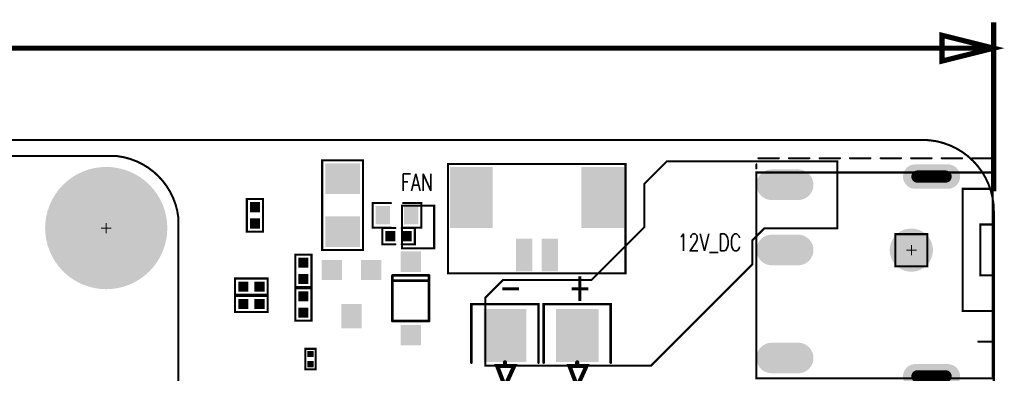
# Model space of a CAD drawing. Extents: x -14 to 157, y -7 to 92.
# Tile 129 of 129: x 109 to 157, y 75 to 92. Entities that reach past the tile are written whole.
import ezdxf

# ---------------------------------------------------------------- set-up
doc = ezdxf.new("R2010")
doc.units = 0
for name, pattern in [('SIG_332', [2, 1, 1]), ('SIG_4', [2, 1, 1]), ('TRMIDX_2048', [2, 1, 1])]:
    doc.linetypes.add(name, pattern=pattern)
for name, color, linetype in [('BOARD_CUTOUT_00', 254, 'CONTINUOUS'), ('BOARD_OUTLINE_00', 254, 'CONTINUOUS'), ('COPPER_01', 96, 'CONTINUOUS'), ('DIMENSION1_00', 254, 'CONTINUOUS'), ('DIMENSION3_00', 254, 'CONTINUOUS'), ('DIMENSION5_00', 254, 'CONTINUOUS'), ('DIMENSION7_00', 254, 'CONTINUOUS'), ('DRIL_NPLTE_THRU_01', 3, 'CONTINUOUS'), ('DRIL_NPLTE_THRU_02', 171, 'CONTINUOUS'), ('DRIL_NPLTE_THRU_03', 222, 'CONTINUOUS'), ('DRIL_NPLTE_THRU_04', 2, 'CONTINUOUS'), ('DRIL_PLTE_THRU_01', 3, 'CONTINUOUS'), ('DRIL_PLTE_THRU_02', 171, 'CONTINUOUS'), ('DRIL_PLTE_THRU_03', 222, 'CONTINUOUS'), ('DRIL_PLTE_THRU_04', 2, 'CONTINUOUS'), ('DRIL_SYMBOL', 254, 'CONTINUOUS'), ('PADS_BOT', 56, 'CONTINUOUS'), ('PADS_INNER', 96, 'CONTINUOUS'), ('PADS_TOP', 96, 'CONTINUOUS'), ('PADS_XR_121', 210, 'CONTINUOUS'), ('PADS_XR_122', 16, 'CONTINUOUS'), ('PADS_XR_123', 3, 'CONTINUOUS'), ('PADS_XR_128', 16, 'CONTINUOUS'), ('PART_TOP_2DLINE_00', 183, 'CONTINUOUS'), ('PART_TOP_2DLINE_01', 183, 'CONTINUOUS'), ('PART_TOP_2DLINE_126', 183, 'CONTINUOUS'), ('TEXT_126', 254, 'CONTINUOUS')]:
    doc.layers.add(name, color=color, linetype=linetype)
doc.styles.add('W0$12', font='simplex', dxfattribs={"width": 0.75})
doc.styles.add('W0$2', font='simplex', dxfattribs={"width": 0.75})

# ---------------------------------------------------------------- blocks, each defined once
blk = doc.blocks.new('SMOOTH_0$1')
at = {"const_width": 0.05}
blk.add_lwpolyline([(-0.025, 0, 1), (0.025, 0, 1)], format="xyb", close=True, dxfattribs=at)
blk = doc.blocks.new('BOARD_74')
at = {"layer": 'BOARD_CUTOUT_00', "const_width": 0.1}
blk.add_lwpolyline([(155.175, -4.625), (155.175, -6.2), (156.75, -6.2), (156.75, -4.625)], close=True, dxfattribs=at)
at = {"layer": 'BOARD_OUTLINE_00', "const_width": 0.1}
blk.add_lwpolyline([(0, -3.5, -0.41421356), (3.5, 0), (156.51, 0, -0.41421356), (160.01, -3.5), (160.01, -86.52, -0.41421356), (156.51, -90.02), (3.5, -90.02, -0.41421356), (0, -86.52)], format="xyb", close=True, dxfattribs=at)
at = {"layer": 'BOARD_CUTOUT_00'}
for p in [(155.175, -4.625), (156.75, -4.625), (155.175, -6.2), (156.75, -6.2)]:
    blk.add_blockref('SMOOTH_0$1', p, dxfattribs=at)
blk = doc.blocks.new('D_1dfeghi_9')
at = {"layer": 'DIMENSION1_00', "linetype": 'TRMIDX_2048', "const_width": 0.254}
blk.add_lwpolyline([(82.95, 4.943), (7.757, 4.943)], dxfattribs=at)
at = {"layer": 'DIMENSION3_00', "linetype": 'TRMIDX_2048', "const_width": 0.254}
blk.add_lwpolyline([(82.95, 4.943), (80.41, 4.308), (80.41, 5.578)], close=True, dxfattribs=at)
at = {"layer": 'DIMENSION5_00', "linetype": 'TRMIDX_2048', "const_width": 0.254}
blk.add_lwpolyline([(82.95, -2.087), (82.95, 6.213)], dxfattribs=at)
at = {"layer": 'DIMENSION7_00', "linetype": 'TRMIDX_2048', "const_width": 0.0254}
blk.add_lwpolyline([(82.95, -3.357), (82.951, -3.357)], dxfattribs=at)
blk = doc.blocks.new('COPPER_111')
at = {"layer": 'COPPER_01', "const_width": 0.1}
blk.add_lwpolyline([(1.425, 0), (-6.95, 0), (-8.05, -1.1), (-8.05, -3.225), (-10.65, -5.825), (-15, -5.825), (-15.86875, -6.69375), (-15.86875, -10.025), (-7.725, -10.025), (-2.75, -5.05), (-2.75, -3.875), (-2.16875, -3.29375), (1.425, -3.29375)], close=True, dxfattribs=at)
at = {"layer": 'COPPER_01'}
for p in [(-6.95, 0), (1.425, 0), (-8.05, -1.1), (-8.05, -3.225), (-2.16875, -3.29375), (1.425, -3.29375), (-2.75, -3.875), (-2.75, -5.05), (-15, -5.825), (-10.65, -5.825), (-15.86875, -6.69375), (-15.86875, -10.025), (-7.725, -10.025)]:
    blk.add_blockref('SMOOTH_0$1', p, dxfattribs=at)
blk = doc.blocks.new('COPPER_147')
at = {"layer": 'COPPER_01', "const_width": 0.1}
blk.add_lwpolyline([(0, 0), (0, -2.1), (1.575, -2.1), (1.575, 0)], close=True, dxfattribs=at)
at = {"layer": 'COPPER_01'}
for p in [(0, 0), (1.575, 0), (0, -2.1), (1.575, -2.1)]:
    blk.add_blockref('SMOOTH_0$1', p, dxfattribs=at)
blk = doc.blocks.new('SMOOTH_0$10008')
at = {"const_width": 0.05004}
blk.add_lwpolyline([(-0.02502, 0, 1), (0.02502, 0, 1)], format="xyb", close=True, dxfattribs=at)
blk = doc.blocks.new('PART_BODY_TOP_76')
at = {"layer": 'PART_TOP_2DLINE_126', "const_width": 0.1}
blk.add_lwpolyline([(-5, 4.47), (3.72, 4.47), (3.72, -0.9), (-5, -0.9)], close=True, dxfattribs=at)
at = {"layer": 'PART_TOP_2DLINE_126'}
for p in [(-5, 4.47), (3.72, 4.47), (-5, -0.9), (3.72, -0.9)]:
    blk.add_blockref('SMOOTH_0$10008', p, dxfattribs=at)
blk = doc.blocks.new('DRIL_HOLE_0')
blk.add_lwpolyline([(0, 0, 1), (0, 0, 1)], format="xyb", close=True)
blk = doc.blocks.new('PAD_0')
blk.add_lwpolyline([(0, 0, 1), (0, 0, 1)], format="xyb", close=True)
blk = doc.blocks.new('PAD_3')
at = {"const_width": 0.8}
blk.add_lwpolyline([(-0.8, 0), (0.8, 0)], dxfattribs=at)
blk = doc.blocks.new('STK_TOP_384')
at = {"layer": 'DRIL_PLTE_THRU_01'}
blk.add_blockref('DRIL_HOLE_0', (0, 0), dxfattribs=at)
at = {"layer": 'DRIL_PLTE_THRU_02'}
blk.add_blockref('DRIL_HOLE_0', (0, 0), dxfattribs=at)
at = {"layer": 'DRIL_PLTE_THRU_03'}
blk.add_blockref('DRIL_HOLE_0', (0, 0), dxfattribs=at)
at = {"layer": 'DRIL_PLTE_THRU_04'}
blk.add_blockref('DRIL_HOLE_0', (0, 0), dxfattribs=at)
at = {"layer": 'PADS_BOT'}
blk.add_blockref('PAD_0', (0, 0), dxfattribs=at)
at = {"layer": 'PADS_INNER'}
blk.add_blockref('PAD_0', (0, 0), dxfattribs=at)
at = {"layer": 'PADS_TOP', "rotation": 90}
blk.add_blockref('PAD_3', (0, 0), dxfattribs=at)
blk = doc.blocks.new('PAD_4')
at = {"const_width": 2.1}
blk.add_lwpolyline([(-1.5, 0), (1.5, 0)], dxfattribs=at)
blk = doc.blocks.new('STK_TOP_383')
at = {"layer": 'DRIL_PLTE_THRU_01'}
blk.add_blockref('DRIL_HOLE_0', (0, 0), dxfattribs=at)
at = {"layer": 'DRIL_PLTE_THRU_02'}
blk.add_blockref('DRIL_HOLE_0', (0, 0), dxfattribs=at)
at = {"layer": 'DRIL_PLTE_THRU_03'}
blk.add_blockref('DRIL_HOLE_0', (0, 0), dxfattribs=at)
at = {"layer": 'DRIL_PLTE_THRU_04'}
blk.add_blockref('DRIL_HOLE_0', (0, 0), dxfattribs=at)
at = {"layer": 'PADS_BOT'}
blk.add_blockref('PAD_0', (0, 0), dxfattribs=at)
at = {"layer": 'PADS_INNER'}
blk.add_blockref('PAD_0', (0, 0), dxfattribs=at)
at = {"layer": 'PADS_TOP', "rotation": 90}
blk.add_blockref('PAD_4', (0, 0), dxfattribs=at)
blk = doc.blocks.new('SYM_TOP_66')
for name, p in [('STK_TOP_383', (-3.85, 2.82)), ('STK_TOP_383', (2.6, 2.82)), ('PART_BODY_TOP_76', (0, 0)), ('STK_TOP_384', (-1.25, 0)), ('STK_TOP_384', (0, 0))]:
    blk.add_blockref(name, p)
blk = doc.blocks.new('PART_TOP_8')
blk.add_blockref('SYM_TOP_66', (0, 0))
blk = doc.blocks.new('PART_BODY_TOP_11')
at = {"layer": 'PART_TOP_2DLINE_01', "const_width": 0.1}
for points in [[(-0.15, 0.4), (-0.8, 0.4), (-0.8, -0.4), (-0.15, -0.4)], [(0.15, -0.4), (0.8, -0.4), (0.8, 0.4), (0.15, 0.4)]]:
    blk.add_lwpolyline(points, dxfattribs=at)
at = {"layer": 'PART_TOP_2DLINE_01'}
for p in [(-0.8, 0.4), (-0.15, 0.4), (0.15, 0.4), (0.8, 0.4), (-0.8, -0.4), (-0.15, -0.4), (0.15, -0.4), (0.8, -0.4)]:
    blk.add_blockref('SMOOTH_0$1', p, dxfattribs=at)
blk = doc.blocks.new('PAD_1')
at = {"const_width": 0.5}
blk.add_lwpolyline([(-0.25, 0), (0.25, 0)], dxfattribs=at)
blk = doc.blocks.new('STK_TOP_7')
at = {"layer": 'DRIL_PLTE_THRU_01'}
blk.add_blockref('DRIL_HOLE_0', (0, 0), dxfattribs=at)
at = {"layer": 'DRIL_PLTE_THRU_02'}
blk.add_blockref('DRIL_HOLE_0', (0, 0), dxfattribs=at)
at = {"layer": 'DRIL_PLTE_THRU_03'}
blk.add_blockref('DRIL_HOLE_0', (0, 0), dxfattribs=at)
at = {"layer": 'DRIL_PLTE_THRU_04'}
blk.add_blockref('DRIL_HOLE_0', (0, 0), dxfattribs=at)
at = {"layer": 'PADS_BOT'}
blk.add_blockref('PAD_0', (0, 0), dxfattribs=at)
at = {"layer": 'PADS_INNER'}
blk.add_blockref('PAD_0', (0, 0), dxfattribs=at)
at = {"layer": 'PADS_TOP'}
blk.add_blockref('PAD_1', (0, 0), dxfattribs=at)
blk = doc.blocks.new('SYM_TOP_4')
for name, p in [('STK_TOP_7', (-0.4, 0)), ('PART_BODY_TOP_11', (0, 0)), ('STK_TOP_7', (0.4, 0))]:
    blk.add_blockref(name, p)
blk = doc.blocks.new('PART_TOP_9')
blk.add_blockref('SYM_TOP_4', (0, 0))
blk = doc.blocks.new('PART_BODY_TOP_24')
at = {"layer": 'PART_TOP_2DLINE_01', "const_width": 0.1}
blk.add_lwpolyline([(-0.8, 0.4), (0.8, 0.4), (0.8, -0.4), (-0.8, -0.4)], close=True, dxfattribs=at)
at = {"layer": 'PART_TOP_2DLINE_01'}
for p in [(-0.8, 0.4), (0.8, 0.4), (-0.8, -0.4), (0.8, -0.4)]:
    blk.add_blockref('SMOOTH_0$1', p, dxfattribs=at)
blk = doc.blocks.new('SYM_TOP_17')
for name, p in [('STK_TOP_7', (-0.4, 0)), ('PART_BODY_TOP_24', (0, 0)), ('STK_TOP_7', (0.4, 0))]:
    blk.add_blockref(name, p)
blk = doc.blocks.new('PART_TOP_10')
blk.add_blockref('SYM_TOP_17', (0, 0))
blk = doc.blocks.new('PART_TOP_11')
blk.add_blockref('SYM_TOP_17', (0, 0))
blk = doc.blocks.new('PART_BODY_TOP_33')
at = {"layer": 'PART_TOP_2DLINE_01', "const_width": 0.1}
blk.add_lwpolyline([(2.2, -1), (2.2, 1), (-2.2, 1), (-2.2, -1)], close=True, dxfattribs=at)
at = {"layer": 'PART_TOP_2DLINE_01'}
for p in [(-2.2, 1), (2.2, 1), (-2.2, -1), (2.2, -1)]:
    blk.add_blockref('SMOOTH_0$1', p, dxfattribs=at)
blk = doc.blocks.new('PAD_5')
at = {"const_width": 1.5}
blk.add_lwpolyline([(-0.85, 0), (0.85, 0)], dxfattribs=at)
blk = doc.blocks.new('PAD_6')
at = {"const_width": 1.4}
blk.add_lwpolyline([(-0.8, 0), (0.8, 0)], dxfattribs=at)
blk = doc.blocks.new('STK_TOP_72')
at = {"layer": 'DRIL_PLTE_THRU_01'}
blk.add_blockref('DRIL_HOLE_0', (0, 0), dxfattribs=at)
at = {"layer": 'DRIL_PLTE_THRU_02'}
blk.add_blockref('DRIL_HOLE_0', (0, 0), dxfattribs=at)
at = {"layer": 'DRIL_PLTE_THRU_03'}
blk.add_blockref('DRIL_HOLE_0', (0, 0), dxfattribs=at)
at = {"layer": 'DRIL_PLTE_THRU_04'}
blk.add_blockref('DRIL_HOLE_0', (0, 0), dxfattribs=at)
at = {"layer": 'PADS_BOT'}
blk.add_blockref('PAD_0', (0, 0), dxfattribs=at)
at = {"layer": 'PADS_INNER'}
blk.add_blockref('PAD_0', (0, 0), dxfattribs=at)
at = {"layer": 'PADS_TOP', "rotation": 90}
blk.add_blockref('PAD_6', (0, 0), dxfattribs=at)
at = {"layer": 'PADS_XR_121', "rotation": 90}
blk.add_blockref('PAD_5', (0, 0), dxfattribs=at)
at = {"layer": 'PADS_XR_123', "rotation": 90}
blk.add_blockref('PAD_6', (0, 0), dxfattribs=at)
blk = doc.blocks.new('SYM_TOP_26')
for name, p in [('STK_TOP_72', (-1.3, 0)), ('STK_TOP_72', (1.3, 0)), ('PART_BODY_TOP_33', (0, 0))]:
    blk.add_blockref(name, p)
blk = doc.blocks.new('PART_TOP_12')
blk.add_blockref('SYM_TOP_26', (0, 0))
blk = doc.blocks.new('PAD_7')
at = {"const_width": 0.9906}
blk.add_lwpolyline([(-0.4953, 0), (0.4953, 0)], dxfattribs=at)
blk = doc.blocks.new('STK_TOP_68')
at = {"layer": 'DRIL_PLTE_THRU_01'}
blk.add_blockref('DRIL_HOLE_0', (0, 0), dxfattribs=at)
at = {"layer": 'DRIL_PLTE_THRU_02'}
blk.add_blockref('DRIL_HOLE_0', (0, 0), dxfattribs=at)
at = {"layer": 'DRIL_PLTE_THRU_03'}
blk.add_blockref('DRIL_HOLE_0', (0, 0), dxfattribs=at)
at = {"layer": 'DRIL_PLTE_THRU_04'}
blk.add_blockref('DRIL_HOLE_0', (0, 0), dxfattribs=at)
at = {"layer": 'PADS_BOT'}
blk.add_blockref('PAD_0', (0, 0), dxfattribs=at)
at = {"layer": 'PADS_INNER'}
blk.add_blockref('PAD_0', (0, 0), dxfattribs=at)
at = {"layer": 'PADS_TOP'}
blk.add_blockref('PAD_7', (0, 0), dxfattribs=at)
blk = doc.blocks.new('PAD_8')
at = {"const_width": 1}
blk.add_lwpolyline([(-0.6, 0), (0.6, 0)], dxfattribs=at)
blk = doc.blocks.new('STK_TOP_69')
at = {"layer": 'DRIL_PLTE_THRU_01'}
blk.add_blockref('DRIL_HOLE_0', (0, 0), dxfattribs=at)
at = {"layer": 'DRIL_PLTE_THRU_02'}
blk.add_blockref('DRIL_HOLE_0', (0, 0), dxfattribs=at)
at = {"layer": 'DRIL_PLTE_THRU_03'}
blk.add_blockref('DRIL_HOLE_0', (0, 0), dxfattribs=at)
at = {"layer": 'DRIL_PLTE_THRU_04'}
blk.add_blockref('DRIL_HOLE_0', (0, 0), dxfattribs=at)
at = {"layer": 'PADS_BOT'}
blk.add_blockref('PAD_0', (0, 0), dxfattribs=at)
at = {"layer": 'PADS_INNER'}
blk.add_blockref('PAD_0', (0, 0), dxfattribs=at)
at = {"layer": 'PADS_TOP', "rotation": 90}
blk.add_blockref('PAD_8', (0, 0), dxfattribs=at)
blk = doc.blocks.new('SYM_TOP_25')
for name, p in [('STK_TOP_69', (0, 1.131)), ('STK_TOP_68', (-0.965, -1.131)), ('STK_TOP_68', (0.965, -1.131))]:
    blk.add_blockref(name, p)
blk = doc.blocks.new('PART_TOP_13')
blk.add_blockref('SYM_TOP_25', (0, 0))
blk = doc.blocks.new('PART_BODY_TOP_14')
at = {"layer": 'PART_TOP_2DLINE_01', "const_width": 0.1}
for points in [[(-0.3, 0.6), (-1.2, 0.6), (-1.2, -0.6), (-0.3, -0.6)], [(0.3, -0.6), (1.2, -0.6), (1.2, 0.6), (0.3, 0.6)]]:
    blk.add_lwpolyline(points, dxfattribs=at)
at = {"layer": 'PART_TOP_2DLINE_01'}
for p in [(-1.2, 0.6), (-0.3, 0.6), (0.3, 0.6), (1.2, 0.6), (-1.2, -0.6), (-0.3, -0.6), (0.3, -0.6), (1.2, -0.6)]:
    blk.add_blockref('SMOOTH_0$1', p, dxfattribs=at)
blk = doc.blocks.new('PAD_9')
at = {"const_width": 0.7}
blk.add_lwpolyline([(-0.45, 0), (0.45, 0)], dxfattribs=at)
blk = doc.blocks.new('STK_TOP_10')
at = {"layer": 'DRIL_PLTE_THRU_01'}
blk.add_blockref('DRIL_HOLE_0', (0, 0), dxfattribs=at)
at = {"layer": 'DRIL_PLTE_THRU_02'}
blk.add_blockref('DRIL_HOLE_0', (0, 0), dxfattribs=at)
at = {"layer": 'DRIL_PLTE_THRU_03'}
blk.add_blockref('DRIL_HOLE_0', (0, 0), dxfattribs=at)
at = {"layer": 'DRIL_PLTE_THRU_04'}
blk.add_blockref('DRIL_HOLE_0', (0, 0), dxfattribs=at)
at = {"layer": 'PADS_BOT'}
blk.add_blockref('PAD_0', (0, 0), dxfattribs=at)
at = {"layer": 'PADS_INNER'}
blk.add_blockref('PAD_0', (0, 0), dxfattribs=at)
at = {"layer": 'PADS_TOP', "rotation": 90}
blk.add_blockref('PAD_9', (0, 0), dxfattribs=at)
blk = doc.blocks.new('SYM_TOP_7')
for name, p in [('PART_BODY_TOP_14', (0, 0)), ('STK_TOP_10', (-0.7, 0)), ('STK_TOP_10', (0.7, 0))]:
    blk.add_blockref(name, p)
blk = doc.blocks.new('PART_TOP_14')
blk.add_blockref('SYM_TOP_7', (0, 0))
blk = doc.blocks.new('SMOOTH_0$127')
at = {"const_width": 0.0635}
blk.add_lwpolyline([(-0.03175, 0, 1), (0.03175, 0, 1)], format="xyb", close=True, dxfattribs=at)
blk = doc.blocks.new('PART_BODY_TOP_22')
at = {"layer": 'PART_TOP_2DLINE_126', "const_width": 0.127}
for points in [[(-1.113028, 0.899922), (1.125728, 0.899922)], [(-1.113028, -0.899922), (-1.113028, 0.899922)], [(0.8636, -0.899922), (0.8636, 0.899922)], [(1.125728, 0.899922), (1.125728, -0.899922)], [(1.125728, -0.899922), (-1.113028, -0.899922)]]:
    blk.add_lwpolyline(points, dxfattribs=at)
at = {"layer": 'PART_TOP_2DLINE_126'}
for p in [(-1.113028, 0.899922), (-1.113028, 0.899922), (0.8636, 0.899922), (1.125728, 0.899922), (1.125728, 0.899922), (-1.113028, -0.899922), (-1.113028, -0.899922), (0.8636, -0.899922), (1.125728, -0.899922), (1.125728, -0.899922)]:
    blk.add_blockref('SMOOTH_0$127', p, dxfattribs=at)
blk = doc.blocks.new('PAD_10')
at = {"const_width": 1}
blk.add_lwpolyline([(-0.5, 0), (0.5, 0)], dxfattribs=at)
blk = doc.blocks.new('STK_TOP_24')
at = {"layer": 'DRIL_PLTE_THRU_01'}
blk.add_blockref('DRIL_HOLE_0', (0, 0), dxfattribs=at)
at = {"layer": 'DRIL_PLTE_THRU_02'}
blk.add_blockref('DRIL_HOLE_0', (0, 0), dxfattribs=at)
at = {"layer": 'DRIL_PLTE_THRU_03'}
blk.add_blockref('DRIL_HOLE_0', (0, 0), dxfattribs=at)
at = {"layer": 'DRIL_PLTE_THRU_04'}
blk.add_blockref('DRIL_HOLE_0', (0, 0), dxfattribs=at)
at = {"layer": 'PADS_BOT'}
blk.add_blockref('PAD_0', (0, 0), dxfattribs=at)
at = {"layer": 'PADS_INNER'}
blk.add_blockref('PAD_0', (0, 0), dxfattribs=at)
at = {"layer": 'PADS_TOP'}
blk.add_blockref('PAD_10', (0, 0), dxfattribs=at)
blk = doc.blocks.new('SYM_TOP_15')
for name, p in [('STK_TOP_24', (-1.800098, 0)), ('PART_BODY_TOP_22', (0, 0)), ('STK_TOP_24', (1.800098, 0))]:
    blk.add_blockref(name, p)
blk = doc.blocks.new('PART_TOP_15')
blk.add_blockref('SYM_TOP_15', (0, 0))
blk = doc.blocks.new('PART_TOP_16')
blk.add_blockref('SYM_TOP_17', (0, 0))
blk = doc.blocks.new('PART_BODY_TOP_60')
at = {"layer": 'PART_TOP_2DLINE_01', "const_width": 0.1}
blk.add_lwpolyline([(-0.5, 0.25), (0.5, 0.25), (0.5, -0.25), (-0.5, -0.25)], close=True, dxfattribs=at)
at = {"layer": 'PART_TOP_2DLINE_01'}
for p in [(-0.5, 0.25), (0.5, 0.25), (-0.5, -0.25), (0.5, -0.25)]:
    blk.add_blockref('SMOOTH_0$1', p, dxfattribs=at)
blk = doc.blocks.new('PAD_2')
at = {"const_width": 0.3}
blk.add_lwpolyline([(-0.15, 0), (0.15, 0)], dxfattribs=at)
blk = doc.blocks.new('STK_TOP_133')
at = {"layer": 'DRIL_NPLTE_THRU_01'}
blk.add_blockref('DRIL_HOLE_0', (0, 0), dxfattribs=at)
at = {"layer": 'DRIL_NPLTE_THRU_02'}
blk.add_blockref('DRIL_HOLE_0', (0, 0), dxfattribs=at)
at = {"layer": 'DRIL_NPLTE_THRU_03'}
blk.add_blockref('DRIL_HOLE_0', (0, 0), dxfattribs=at)
at = {"layer": 'DRIL_NPLTE_THRU_04'}
blk.add_blockref('DRIL_HOLE_0', (0, 0), dxfattribs=at)
at = {"layer": 'PADS_BOT'}
blk.add_blockref('PAD_0', (0, 0), dxfattribs=at)
at = {"layer": 'PADS_INNER'}
blk.add_blockref('PAD_0', (0, 0), dxfattribs=at)
at = {"layer": 'PADS_TOP'}
blk.add_blockref('PAD_2', (0, 0), dxfattribs=at)
blk = doc.blocks.new('SYM_TOP_53')
for name, p in [('PART_BODY_TOP_60', (0, 0)), ('STK_TOP_133', (-0.25, 0)), ('STK_TOP_133', (0.25, 0))]:
    blk.add_blockref(name, p)
blk = doc.blocks.new('PART_TOP_17')
blk.add_blockref('SYM_TOP_53', (0, 0))
blk = doc.blocks.new('PART_BODY_TOP_41')
at = {"layer": 'PART_TOP_2DLINE_126', "const_width": 0.1}
blk.add_lwpolyline([(-19.99, 24.5, -0.35461), (-16.99, 27.5), (17.03, 27.5, -0.345792), (20.03, 24.5), (20.03, -24.48, -0.403519), (17.03, -27.48), (-16.99, -27.48, -0.350685), (-19.99, -24.48)], format="xyb", close=True, dxfattribs=at)
at = {"layer": 'PART_TOP_2DLINE_126'}
for p in [(17.03, 27.5), (20.03, 24.5)]:
    blk.add_blockref('SMOOTH_0$10008', p, dxfattribs=at)
blk = doc.blocks.new('DRIL_SYMBOL_2$6')
at = {"layer": 'DRIL_SYMBOL', "const_width": 0.0508}
for points in [[(-0.254, 0), (0.254, 0)], [(0, -0.254), (0, 0.254)]]:
    blk.add_lwpolyline(points, dxfattribs=at)
blk = doc.blocks.new('DRIL_HOLE_2$6')
at = {"const_width": 1.3}
blk.add_lwpolyline([(-0.65, 0, 1), (0.65, 0, 1)], format="xyb", close=True, dxfattribs=at)
blk.add_blockref('DRIL_SYMBOL_2$6', (0, 0))
blk = doc.blocks.new('PAD_12')
at = {"const_width": 2}
blk.add_lwpolyline([(0, -1, 1), (0, 1, 1)], format="xyb", close=True, dxfattribs=at)
blk = doc.blocks.new('PAD_13')
at = {"const_width": 3}
blk.add_lwpolyline([(0, -1.5, 1), (0, 1.5, 1)], format="xyb", close=True, dxfattribs=at)
blk = doc.blocks.new('STK_TOP_341')
at = {"layer": 'DRIL_PLTE_THRU_01'}
blk.add_blockref('DRIL_HOLE_2$6', (0, 0), dxfattribs=at)
at = {"layer": 'DRIL_PLTE_THRU_02'}
blk.add_blockref('DRIL_HOLE_2$6', (0, 0), dxfattribs=at)
at = {"layer": 'DRIL_PLTE_THRU_03'}
blk.add_blockref('DRIL_HOLE_2$6', (0, 0), dxfattribs=at)
at = {"layer": 'DRIL_PLTE_THRU_04'}
blk.add_blockref('DRIL_HOLE_2$6', (0, 0), dxfattribs=at)
at = {"layer": 'PADS_BOT'}
blk.add_blockref('PAD_13', (0, 0), dxfattribs=at)
at = {"layer": 'PADS_INNER'}
blk.add_blockref('PAD_12', (0, 0), dxfattribs=at)
at = {"layer": 'PADS_TOP'}
blk.add_blockref('PAD_13', (0, 0), dxfattribs=at)
blk = doc.blocks.new('SYM_TOP_34')
for name, p in [('PART_BODY_TOP_41', (0, 0)), ('STK_TOP_341', (16.49, 23.97))]:
    blk.add_blockref(name, p)
blk = doc.blocks.new('PART_TOP_19')
blk.add_blockref('SYM_TOP_34', (0, 0))
blk = doc.blocks.new('PART_TOP_29')
blk.add_blockref('SYM_TOP_17', (0, 0))
blk = doc.blocks.new('PART_TOP_30')
blk.add_blockref('SYM_TOP_17', (0, 0))
blk = doc.blocks.new('SMOOTH_0$2032')
at = {"const_width": 0.1016}
blk.add_lwpolyline([(-0.0508, 0, 1), (0.0508, 0, 1)], format="xyb", close=True, dxfattribs=at)
blk = doc.blocks.new('PART_BODY_TOP_21')
at = {"layer": 'PART_TOP_2DLINE_126'}
for points, const_width in [([(-0.6731, 1.646936), (-3.539998, 1.646936), (-3.539998, -1.646936), (-0.6731, -1.646936)], 0.127), ([(0.8509, -1.646936), (3.463798, -1.646936), (3.463798, 1.646936), (0.8509, 1.646936)], 0.127), ([(3.463798, 1.646936), (3.5814, 1.646936), (3.5814, -1.646936), (3.463798, -1.646936)], 0.127), ([(3.5814, -1.646936), (3.683, -1.646936), (3.683, 1.646936), (3.5814, 1.646936)], 0.127), ([(0.635, 0), (0.4953, 0), (-0.508, 0.4572), (-0.508, -0.381), (0.4953, 0), (0.6223, 0)], 0.2032), ([(0.4953, 0.762), (0.4953, -0.762)], 0.2032), ([(-0.6858, 0), (-0.6223, 0)], 0.2032)]:
    blk.add_lwpolyline(points, dxfattribs=dict(at, const_width=const_width))
for name, p in [('SMOOTH_0$127', (-3.539998, 1.646936)), ('SMOOTH_0$127', (-0.6731, 1.646936)), ('SMOOTH_0$127', (0.8509, 1.646936)), ('SMOOTH_0$127', (3.463798, 1.646936)), ('SMOOTH_0$127', (3.463798, 1.646936)), ('SMOOTH_0$127', (3.5814, 1.646936)), ('SMOOTH_0$127', (3.5814, 1.646936)), ('SMOOTH_0$127', (3.683, 1.646936)), ('SMOOTH_0$2032', (-0.508, 0.4572)), ('SMOOTH_0$2032', (0.4953, 0.762)), ('SMOOTH_0$2032', (-0.6858, 0)), ('SMOOTH_0$2032', (-0.6223, 0)), ('SMOOTH_0$2032', (0.4953, 0)), ('SMOOTH_0$2032', (0.4953, 0)), ('SMOOTH_0$2032', (0.6223, 0)), ('SMOOTH_0$2032', (0.635, 0)), ('SMOOTH_0$2032', (-0.508, -0.381)), ('SMOOTH_0$2032', (0.4953, -0.762)), ('SMOOTH_0$127', (-3.539998, -1.646936)), ('SMOOTH_0$127', (-0.6731, -1.646936)), ('SMOOTH_0$127', (0.8509, -1.646936)), ('SMOOTH_0$127', (3.463798, -1.646936)), ('SMOOTH_0$127', (3.463798, -1.646936)), ('SMOOTH_0$127', (3.5814, -1.646936)), ('SMOOTH_0$127', (3.5814, -1.646936)), ('SMOOTH_0$127', (3.683, -1.646936))]:
    blk.add_blockref(name, p, dxfattribs=at)
blk = doc.blocks.new('PAD_33')
at = {"const_width": 2.100072}
blk.add_lwpolyline([(-1.299972, 0), (1.299972, 0)], dxfattribs=at)
blk = doc.blocks.new('PAD_34')
at = {"const_width": 2}
blk.add_lwpolyline([(-1.25, 0), (1.25, 0)], dxfattribs=at)
blk = doc.blocks.new('STK_TOP_23')
at = {"layer": 'DRIL_PLTE_THRU_01'}
blk.add_blockref('DRIL_HOLE_0', (0, 0), dxfattribs=at)
at = {"layer": 'DRIL_PLTE_THRU_02'}
blk.add_blockref('DRIL_HOLE_0', (0, 0), dxfattribs=at)
at = {"layer": 'DRIL_PLTE_THRU_03'}
blk.add_blockref('DRIL_HOLE_0', (0, 0), dxfattribs=at)
at = {"layer": 'DRIL_PLTE_THRU_04'}
blk.add_blockref('DRIL_HOLE_0', (0, 0), dxfattribs=at)
at = {"layer": 'PADS_BOT'}
blk.add_blockref('PAD_0', (0, 0), dxfattribs=at)
at = {"layer": 'PADS_INNER'}
blk.add_blockref('PAD_0', (0, 0), dxfattribs=at)
at = {"layer": 'PADS_TOP'}
blk.add_blockref('PAD_34', (0, 0), dxfattribs=at)
at = {"layer": 'PADS_XR_121'}
blk.add_blockref('PAD_33', (0, 0), dxfattribs=at)
at = {"layer": 'PADS_XR_122'}
blk.add_blockref('PAD_0', (0, 0), dxfattribs=at)
at = {"layer": 'PADS_XR_123'}
blk.add_blockref('PAD_34', (0, 0), dxfattribs=at)
at = {"layer": 'PADS_XR_128'}
blk.add_blockref('PAD_0', (0, 0), dxfattribs=at)
blk = doc.blocks.new('SYM_TOP_14')
for name, p in [('PART_BODY_TOP_21', (0, 0)), ('STK_TOP_23', (-1.999996, 0)), ('STK_TOP_23', (1.999996, 0))]:
    blk.add_blockref(name, p)
blk = doc.blocks.new('PART_TOP_100')
blk.add_blockref('SYM_TOP_14', (0, 0))
blk = doc.blocks.new('PART_TOP_110')
blk.add_blockref('SYM_TOP_14', (0, 0))
blk = doc.blocks.new('PART_BODY_TOP_44')
at = {"layer": 'PART_TOP_2DLINE_00', "const_width": 0.10008}
for points in [[(-6.2, 0), (3.8, 0), (3.8, 11.6), (-6.3, 11.6), (-6.3, 0)], [(-3, 0), (-3, 1.46567), (3, 1.46567), (3, 0)], [(-4.5, 0.7), (-4.5, 0)], [(1.25, 0), (1.25, 0.6), (-1.25, 0.6), (-1.25, 0)]]:
    blk.add_lwpolyline(points, dxfattribs=at)
at = {"layer": 'PART_TOP_2DLINE_01', "const_width": 0.10008}
for points in [[(4, 11.6), (4.2, 11.6)], [(4.5, 11.5), (4.5, 10.5)], [(4.5, 10), (4.5, 9)], [(4.5, 8.5), (4.5, 7.5)], [(4.5, 7), (4.5, 6)], [(4.5, 5.5), (4.5, 4.5)], [(4.5, 4), (4.5, 3)], [(4.5, 2.5), (4.5, 1.5)], [(4.5, 1), (4.5, 0)], [(4, 0), (4.2, 0)]]:
    blk.add_lwpolyline(points, dxfattribs=at)
at = {"layer": 'PART_TOP_2DLINE_00'}
for p in [(-6.3, 11.6), (3.8, 11.6), (-3, 1.46567), (3, 1.46567), (-4.5, 0.7), (-1.25, 0.6), (1.25, 0.6), (-6.3, 0), (-6.2, 0), (-4.5, 0), (-3, 0), (-1.25, 0), (1.25, 0), (3, 0), (3.8, 0)]:
    blk.add_blockref('SMOOTH_0$10008', p, dxfattribs=at)
at = {"layer": 'PART_TOP_2DLINE_01'}
for p in [(4, 11.6), (4.2, 11.6), (4.5, 11.5), (4.5, 10.5), (4.5, 10), (4.5, 9), (4.5, 8.5), (4.5, 7.5), (4.5, 7), (4.5, 6), (4.5, 5.5), (4.5, 4.5), (4.5, 4), (4.5, 3), (4.5, 2.5), (4.5, 1.5), (4.5, 1), (4, 0), (4.2, 0), (4.5, 0)]:
    blk.add_blockref('SMOOTH_0$10008', p, dxfattribs=at)
blk = doc.blocks.new('DRIL_SLOT_0003100078000000900')
at = {"const_width": 0.3937}
blk.add_lwpolyline([(0.19685, -0.5969), (0.19685, 0.5969, 1), (-0.19685, 0.5969), (-0.19685, -0.5969, 1)], format="xyb", close=True, dxfattribs=at)
blk = doc.blocks.new('PAD_110')
at = {"const_width": 0.6}
blk.add_lwpolyline([(-0.65, -0.3), (0.65, -0.3, 1), (0.65, 0.3), (-0.65, 0.3, 1)], format="xyb", close=True, dxfattribs=at)
blk = doc.blocks.new('PAD_111')
at = {"const_width": 0.75}
blk.add_lwpolyline([(-0.65, -0.375), (0.65, -0.375, 1), (0.65, 0.375), (-0.65, 0.375, 1)], format="xyb", close=True, dxfattribs=at)
blk = doc.blocks.new('STK_TOP_110')
at = {"layer": 'DRIL_PLTE_THRU_01'}
blk.add_blockref('DRIL_SLOT_0003100078000000900', (0, 0), dxfattribs=at)
at = {"layer": 'DRIL_PLTE_THRU_02'}
blk.add_blockref('DRIL_SLOT_0003100078000000900', (0, 0), dxfattribs=at)
at = {"layer": 'DRIL_PLTE_THRU_03'}
blk.add_blockref('DRIL_SLOT_0003100078000000900', (0, 0), dxfattribs=at)
at = {"layer": 'DRIL_PLTE_THRU_04'}
blk.add_blockref('DRIL_SLOT_0003100078000000900', (0, 0), dxfattribs=at)
at = {"layer": 'PADS_BOT', "rotation": 90}
blk.add_blockref('PAD_111', (0, 0), dxfattribs=at)
at = {"layer": 'PADS_INNER', "rotation": 90}
blk.add_blockref('PAD_110', (0, 0), dxfattribs=at)
at = {"layer": 'PADS_TOP', "rotation": 90}
blk.add_blockref('PAD_110', (0, 0), dxfattribs=at)
blk = doc.blocks.new('DRIL_SLOT_0002300078000000900')
at = {"const_width": 0.3}
blk.add_lwpolyline([(0.15, -0.6906), (0.15, 0.6906, 1), (-0.15, 0.6906), (-0.15, -0.6906, 1)], format="xyb", close=True, dxfattribs=at)
blk = doc.blocks.new('PAD_112')
at = {"const_width": 0.5}
blk.add_lwpolyline([(-0.75, -0.25), (0.75, -0.25, 1), (0.75, 0.25), (-0.75, 0.25, 1)], format="xyb", close=True, dxfattribs=at)
blk = doc.blocks.new('PAD_113')
at = {"const_width": 0.6}
blk.add_lwpolyline([(-0.8, -0.3), (0.8, -0.3, 1), (0.8, 0.3), (-0.8, 0.3, 1)], format="xyb", close=True, dxfattribs=at)
blk = doc.blocks.new('STK_TOP_111')
at = {"layer": 'DRIL_PLTE_THRU_01'}
blk.add_blockref('DRIL_SLOT_0002300078000000900', (0, 0), dxfattribs=at)
at = {"layer": 'DRIL_PLTE_THRU_02'}
blk.add_blockref('DRIL_SLOT_0002300078000000900', (0, 0), dxfattribs=at)
at = {"layer": 'DRIL_PLTE_THRU_03'}
blk.add_blockref('DRIL_SLOT_0002300078000000900', (0, 0), dxfattribs=at)
at = {"layer": 'DRIL_PLTE_THRU_04'}
blk.add_blockref('DRIL_SLOT_0002300078000000900', (0, 0), dxfattribs=at)
at = {"layer": 'PADS_BOT', "rotation": 90}
blk.add_blockref('PAD_113', (0, 0), dxfattribs=at)
at = {"layer": 'PADS_INNER', "rotation": 90}
blk.add_blockref('PAD_112', (0, 0), dxfattribs=at)
at = {"layer": 'PADS_TOP', "rotation": 90}
blk.add_blockref('PAD_112', (0, 0), dxfattribs=at)
blk = doc.blocks.new('DRIL_SYMBOL_2$12')
at = {"layer": 'DRIL_SYMBOL', "const_width": 0.0508}
for points in [[(-0.254, 0), (0.254, 0)], [(0, -0.254), (0, 0.254)]]:
    blk.add_lwpolyline(points, dxfattribs=at)
blk = doc.blocks.new('DRIL_HOLE_2$12')
at = {"const_width": 1.06}
blk.add_lwpolyline([(-0.53, 0, 1), (0.53, 0, 1)], format="xyb", close=True, dxfattribs=at)
blk.add_blockref('DRIL_SYMBOL_2$12', (0, 0))
blk = doc.blocks.new('PAD_114')
at = {"const_width": 1.06}
blk.add_lwpolyline([(0, -0.53, 1), (0, 0.53, 1)], format="xyb", close=True, dxfattribs=at)
blk = doc.blocks.new('STK_TOP_336')
at = {"layer": 'DRIL_PLTE_THRU_01'}
blk.add_blockref('DRIL_HOLE_2$12', (0, 0), dxfattribs=at)
at = {"layer": 'DRIL_PLTE_THRU_02'}
blk.add_blockref('DRIL_HOLE_2$12', (0, 0), dxfattribs=at)
at = {"layer": 'DRIL_PLTE_THRU_03'}
blk.add_blockref('DRIL_HOLE_2$12', (0, 0), dxfattribs=at)
at = {"layer": 'DRIL_PLTE_THRU_04'}
blk.add_blockref('DRIL_HOLE_2$12', (0, 0), dxfattribs=at)
at = {"layer": 'PADS_BOT'}
blk.add_blockref('PAD_114', (0, 0), dxfattribs=at)
at = {"layer": 'PADS_INNER'}
blk.add_blockref('PAD_114', (0, 0), dxfattribs=at)
at = {"layer": 'PADS_TOP'}
blk.add_blockref('PAD_114', (0, 0), dxfattribs=at)
blk = doc.blocks.new('SYM_TOP_37')
for name, p in [('PART_BODY_TOP_44', (0, 0)), ('STK_TOP_110', (-5.3, 10.2)), ('STK_TOP_110', (0, 10.2)), ('STK_TOP_110', (3.2, 10.2)), ('STK_TOP_336', (-0.00867, 3.99133)), ('STK_TOP_111', (-6.2, 3)), ('STK_TOP_111', (3.6, 3))]:
    blk.add_blockref(name, p)
blk = doc.blocks.new('PART_TOP_481')
blk.add_blockref('SYM_TOP_37', (0, 0))

msp = doc.modelspace()

# ---------------------------------------------------------------- block references
for name, p in [('D_1dfeghi_9', (73.55, 86.057)), ('BOARD_74', (-3.5, 86.5)), ('PART_TOP_8', (134.7, 80.85)), ('PART_TOP_19', (96.43, 58.205)), ('PART_TOP_14', (127.2, 82.8)), ('PART_TOP_9', (127.275, 81.775)), ('PART_TOP_30', (120.05, 78.45))]:
    msp.add_blockref(name, p)
for name, p, rotation in [('PART_TOP_481', (156.45, 81.1), 90), ('PART_TOP_12', (124.525, 83.3), 90), ('PART_TOP_16', (120.225, 82.8), 90), ('PART_TOP_15', (127.875, 78.725), 90), ('PART_TOP_11', (122.6, 80.075), 90), ('PART_TOP_13', (124.966, 78.988), 180), ('PART_TOP_29', (120.05, 79.3), 180), ('PART_TOP_10', (122.6, 78.425), 270), ('PART_TOP_110', (132.5, 74.9), 270), ('PART_TOP_100', (136.05, 74.9), 270), ('PART_TOP_17', (122.95, 75.75), 90)]:
    msp.add_blockref(name, p, dxfattribs=dict(rotation=rotation))
at = {"linetype": 'SIG_332'}
msp.add_blockref('COPPER_111', (147.4, 85.45), dxfattribs=at)
at = {"linetype": 'SIG_4'}
msp.add_blockref('COPPER_147', (127.45, 83.275), dxfattribs=at)

# ---------------------------------------------------------------- texts
at = {"layer": 'TEXT_126', "width": 0.75}
for s, height, style, p in [('FAN', 0.84, 'W0$12', (127.4, 84)), ('12V_DC', 0.84, 'W0$12', (140.975, 81.05)), ('+', 1.4, 'W0$2', (135.6, 78.6)), ('-', 1.4, 'W0$2', (132.2, 78.6))]:
    msp.add_text(s, height=height, dxfattribs=dict(at, style=style)).set_placement(p)

doc.saveas('drawing.dxf')
